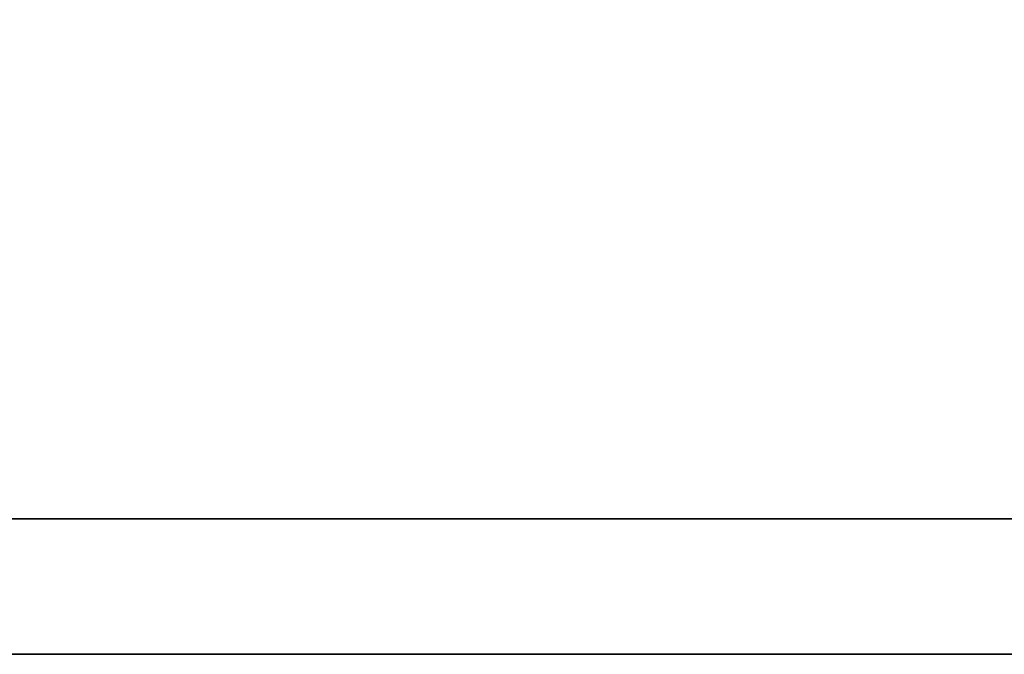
# Model space of a CAD drawing. Header units: millimetres. Extents: x -275 to -70, y 35 to 190.
# Tile 25 of 49: x -131.032 to -130.335, y 124.066 to 124.515. Entities that reach past the tile are written whole.
import ezdxf

# ---------------------------------------------------------------- set-up
doc = ezdxf.new("R2010")
doc.units = ezdxf.units.MM
doc.header["$LTSCALE"] = 0.1
doc.layers.add('CHA', color=7, linetype='CONTINUOUS')
doc.layers.add('layer 1', color=7, linetype='CONTINUOUS')

# ---------------------------------------------------------------- blocks, each defined once
blk = doc.blocks.new('TBI MOTION logo(完整正式版)')
at = {"layer": 'layer 1', "color": 22, "lineweight": 35}
blk.add_open_spline([(75.90875, -9.47875), (75.90875, -9.47875), (75.90875, -12.28625), (75.90875, -12.28625), (75.90875, -12.28625), (75.90875, -12.28625), (75.90875, -12.47875), (75.90875, -12.47875), (75.90875, -12.47875), (75.90875, -12.47875), (75.71625, -12.47875), (75.71625, -12.47875), (75.71625, -12.47875), (75.71625, -12.47875), (-88.32875, -12.47875), (-88.32875, -12.47875), (-88.32875, -12.47875), (-88.32875, -12.47875), (-88.32875, -13.29375), (-88.32875, -13.29375), (-88.32875, -13.29375), (-88.32875, -13.29375), (82.89125, -13.29375), (82.89125, -13.29375), (82.89125, -13.29375), (82.89125, -13.29375), (75.90875, -9.47875), (75.90875, -9.47875)], degree=3, knots=[0, 0, 0, 0, 0.1428571, 0.1428571, 0.1428571, 0.1428572, 0.2857143, 0.2857143, 0.2857143, 0.2857143, 0.4285714, 0.4285714, 0.4285714, 0.4285714, 0.5714286, 0.5714286, 0.5714286, 0.5714286, 0.7142857, 0.7142857, 0.7142857, 0.7142857, 0.8571429, 0.8571429, 0.8571429, 0.8571429, 1, 1, 1, 1], dxfattribs=at)

msp = doc.modelspace()

# ---------------------------------------------------------------- block references
at = {"layer": 'CHA', "color": 7, "xscale": 0.1176925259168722, "yscale": 0.1176925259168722, "zscale": 0.1176925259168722}
msp.add_blockref('TBI MOTION logo(完整正式版)', (-122.72664, 125.63075), dxfattribs=at)

doc.saveas('drawing.dxf')
